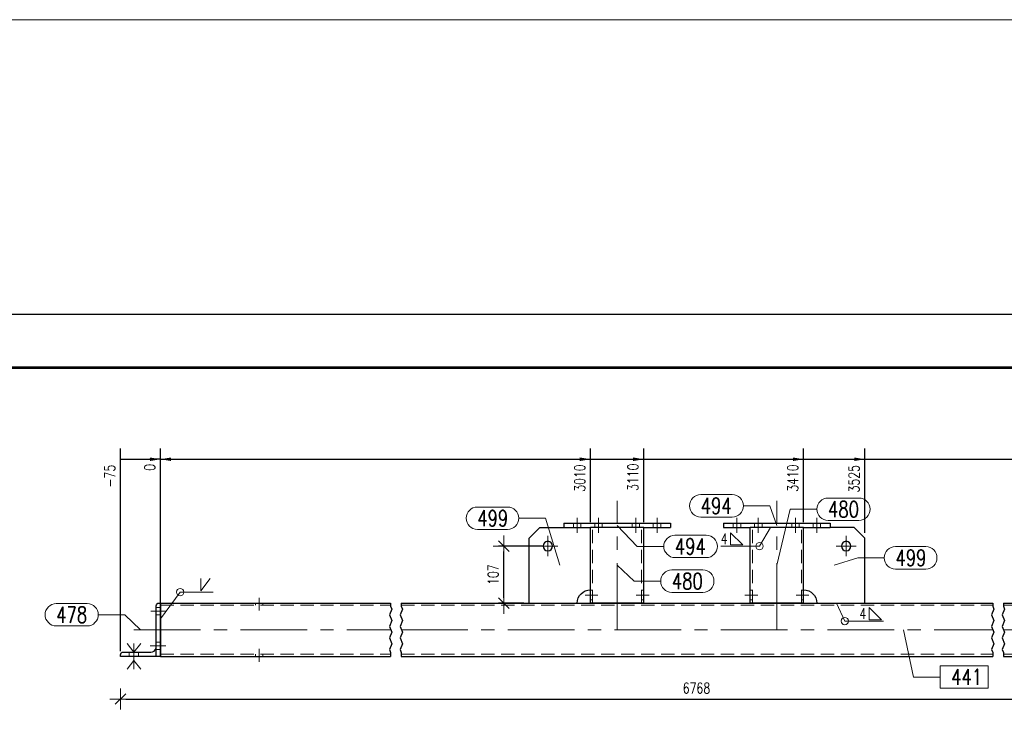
# Model space of a CAD drawing. Header units: millimetres. Extents: x -876 to 136, y 14938 to 15607.
# Tile 17 of 46: x -703 to -518, y 15457 to 15587. Entities that reach past the tile are written whole.
import ezdxf

# ---------------------------------------------------------------- set-up
doc = ezdxf.new("R2010")
doc.units = ezdxf.units.MM
doc.header["$LTSCALE"] = 10
doc.linetypes.add('HIDDEN', pattern=[0.375, 0.25, -0.125])
doc.linetypes.add('MITTE', pattern=[2, 1.25, -0.25, 0.25, -0.25])
doc.layers.get('Defpoints').update_dxf_attribs({"color": 1})
doc.layers.add('_FORMATKA', color=8, linetype='Continuous', plot=False)
for name, color, linetype, lineweight in [('_RAMKA', 7, 'Continuous', 35), ('PS_Bolt', 4, 'Continuous', 13), ('PS_DIM', 4, 'Continuous', 13), ('PS_Hidden', 2, 'HIDDEN', 9), ('PS_Mid', 5, 'MITTE', 15), ('PS_Pos', 1, 'Continuous', 15), ('PS_Shape', 161, 'Continuous', 30), ('PS_SOLID', 7, 'Continuous', 30), ('PS_Weld', 1, 'Continuous', 9)]:
    doc.layers.add(name, color=color, linetype=linetype, lineweight=lineweight)
doc.styles.add('simplex', font='simplex.shx', dxfattribs={"width": 0.75})
doc.dimstyles.new('1_10_GŁ_DS1-LS10', dxfattribs={"dimtxt": 2, "dimasz": 2, "dimexe": 2, "dimexo": 1, "dimgap": 1, "dimtad": 1, "dimjust": 4, "dimdec": 0, "dimlfac": 10, "dimtxsty": 'simplex', "dimblk1": 'NONE', "dimsah": 1, "dimcen": 2, "dimclrd": 256, "dimclre": 256, "dimclrt": 3, "dimadec": 1, "dimazin": 0, "dimtfac": 1, "dimtdec": 0, "dimtmove": 2, "dimatfit": 3, "dimfxl": 1, "dimarcsym": 0})
doc.dimstyles.new('1_10_PRZ', dxfattribs={"dimtxt": 2, "dimasz": 1, "dimexe": 2, "dimexo": 5, "dimgap": 1, "dimtad": 1, "dimdec": 0, "dimlfac": 10, "dimtxsty": 'simplex', "dimblk": 'dimznak', "dimcen": 2, "dimse1": 1, "dimse2": 1, "dimclrt": 3, "dimadec": 1, "dimazin": 0, "dimtfac": 1, "dimtdec": 0, "dimtix": 1, "dimtmove": 2, "dimatfit": 3, "dimldrblk": 'dim-grot', "dimfxl": 1, "dimarcsym": 0})
doc.dimstyles.new('1_10_PRZ_DS1-LS10', dxfattribs={"dimtxt": 2, "dimasz": 1, "dimexe": 2, "dimexo": 5, "dimgap": 1, "dimtad": 1, "dimdec": 0, "dimlfac": 10, "dimtxsty": 'simplex', "dimblk": 'dimznak', "dimcen": 2, "dimse1": 1, "dimse2": 1, "dimclrt": 3, "dimadec": 1, "dimazin": 0, "dimtfac": 1, "dimtdec": 0, "dimtix": 1, "dimtmove": 2, "dimatfit": 3, "dimldrblk": 'dim-grot', "dimfxl": 1, "dimarcsym": 0})
doc.dimstyles.new('1_10_SC', dxfattribs={"dimtxt": 2, "dimasz": 1, "dimexe": 1, "dimexo": 1, "dimgap": 1, "dimtad": 1, "dimdec": 0, "dimlfac": 10, "dimtxsty": 'simplex', "dimblk": 'dimznak', "dimcen": 2, "dimclrd": 256, "dimclre": 256, "dimclrt": 3, "dimadec": 1, "dimazin": 0, "dimtfac": 1, "dimtdec": 0, "dimtix": 1, "dimtmove": 2, "dimatfit": 3, "dimldrblk": 'dim-grot', "dimfxl": 1, "dimarcsym": 0})

# ---------------------------------------------------------------- blocks, each defined once
blk = doc.blocks.new('*D19')
at = {"layer": 'Defpoints', "color": 0, "transparency": 16777216}
for p in [(-676.12, 15504.59), (-683.62, 15467.59), (-676.12, 15467.59)]:
    blk.add_point(p, dxfattribs=at)
at = {"layer": 'PS_DIM', "lineweight": -2, "transparency": 16777216}
for p, q in [((-683.62, 15468.59), (-683.62, 15506.59)), ((-676.12, 15468.59), (-676.12, 15506.59)), ((-683.62, 15504.59), (-678.12, 15504.59))]:
    blk.add_line(p, q, dxfattribs=at)
at = {"layer": 'PS_DIM', "transparency": 16777216}
blk.add_solid([(-678.12, 15504.93), (-678.12, 15504.26), (-676.12, 15504.59)], dxfattribs=at)
at = {"layer": 'PS_DIM', "color": 3, "transparency": 16777216, "insert": (-685.64, 15501.43), "char_height": 2, "attachment_point": 5, "rotation": 90, "style": 'simplex'}
blk.add_mtext('-75', dxfattribs=at)
blk = doc.blocks.new('_None')
blk = doc.blocks.new('*D20')
at = {"layer": 'Defpoints', "color": 0, "transparency": 16777216}
for p in [(-676.12, 15504.59), (-676.12, 15477.59), (-676.12, 15467.59)]:
    blk.add_point(p, dxfattribs=at)
at = {"layer": 'PS_DIM', "lineweight": -2, "transparency": 16777216}
for p, q in [((-676.12, 15478.59), (-676.12, 15506.59)), ((-676.12, 15468.59), (-676.12, 15506.59)), ((-676.12, 15504.59), (-678.12, 15504.59)), ((-674.12, 15504.59), (-672.12, 15504.59))]:
    blk.add_line(p, q, dxfattribs=at)
at = {"layer": 'PS_DIM', "transparency": 16777216}
blk.add_solid([(-674.12, 15504.93), (-674.12, 15504.26), (-676.12, 15504.59)], dxfattribs=at)
at = {"layer": 'PS_DIM', "color": 3, "transparency": 16777216, "insert": (-678.14, 15503.07), "char_height": 2, "attachment_point": 5, "rotation": 90, "style": 'simplex'}
blk.add_mtext('0', dxfattribs=at)
blk = doc.blocks.new('*D21')
at = {"layer": 'Defpoints', "color": 0, "transparency": 16777216}
for p in [(-595.42, 15504.59), (-595.42, 15491.79), (-676.12, 15467.59)]:
    blk.add_point(p, dxfattribs=at)
at = {"layer": 'PS_DIM', "lineweight": -2, "transparency": 16777216}
for p, q in [((-676.12, 15468.59), (-676.12, 15506.59)), ((-595.42, 15492.79), (-595.42, 15506.59)), ((-676.12, 15504.59), (-597.42, 15504.59))]:
    blk.add_line(p, q, dxfattribs=at)
at = {"layer": 'PS_DIM', "transparency": 16777216}
blk.add_solid([(-597.42, 15504.93), (-597.42, 15504.26), (-595.42, 15504.59)], dxfattribs=at)
at = {"layer": 'PS_DIM', "color": 3, "transparency": 16777216, "insert": (-597.44, 15501.07), "char_height": 2, "attachment_point": 5, "rotation": 90, "style": 'simplex'}
blk.add_mtext('3010', dxfattribs=at)
blk = doc.blocks.new('*D22')
at = {"layer": 'Defpoints', "color": 0, "transparency": 16777216}
for p in [(-585.42, 15504.59), (-585.42, 15491.79), (-676.12, 15467.59)]:
    blk.add_point(p, dxfattribs=at)
at = {"layer": 'PS_DIM', "lineweight": -2, "transparency": 16777216}
for p, q in [((-676.12, 15468.59), (-676.12, 15506.59)), ((-585.42, 15492.79), (-585.42, 15506.59)), ((-676.12, 15504.59), (-587.42, 15504.59))]:
    blk.add_line(p, q, dxfattribs=at)
at = {"layer": 'PS_DIM', "transparency": 16777216}
blk.add_solid([(-587.42, 15504.93), (-587.42, 15504.26), (-585.42, 15504.59)], dxfattribs=at)
at = {"layer": 'PS_DIM', "color": 3, "transparency": 16777216, "insert": (-587.44, 15501.22), "char_height": 2, "attachment_point": 5, "rotation": 90, "style": 'simplex'}
blk.add_mtext('3110', dxfattribs=at)
blk = doc.blocks.new('*D23')
at = {"layer": 'Defpoints', "color": 0, "transparency": 16777216}
for p in [(-555.42, 15504.59), (-555.42, 15491.79), (-676.12, 15467.59)]:
    blk.add_point(p, dxfattribs=at)
at = {"layer": 'PS_DIM', "lineweight": -2, "transparency": 16777216}
for p, q in [((-676.12, 15468.59), (-676.12, 15506.59)), ((-555.42, 15492.79), (-555.42, 15506.59)), ((-676.12, 15504.59), (-557.42, 15504.59))]:
    blk.add_line(p, q, dxfattribs=at)
at = {"layer": 'PS_DIM', "transparency": 16777216}
blk.add_solid([(-557.42, 15504.93), (-557.42, 15504.26), (-555.42, 15504.59)], dxfattribs=at)
at = {"layer": 'PS_DIM', "color": 3, "transparency": 16777216, "insert": (-557.44, 15501.07), "char_height": 2, "attachment_point": 5, "rotation": 90, "style": 'simplex'}
blk.add_mtext('3410', dxfattribs=at)
blk = doc.blocks.new('*D24')
at = {"layer": 'Defpoints', "color": 0, "transparency": 16777216}
for p in [(-543.92, 15504.59), (-543.92, 15489.79), (-676.12, 15467.59)]:
    blk.add_point(p, dxfattribs=at)
at = {"layer": 'PS_DIM', "lineweight": -2, "transparency": 16777216}
for p, q in [((-676.12, 15468.59), (-676.12, 15506.59)), ((-543.92, 15490.79), (-543.92, 15506.59)), ((-676.12, 15504.59), (-545.92, 15504.59))]:
    blk.add_line(p, q, dxfattribs=at)
at = {"layer": 'PS_DIM', "transparency": 16777216}
blk.add_solid([(-545.92, 15504.93), (-545.92, 15504.26), (-543.92, 15504.59)], dxfattribs=at)
at = {"layer": 'PS_DIM', "color": 3, "transparency": 16777216, "insert": (-545.94, 15500.93), "char_height": 2, "attachment_point": 5, "rotation": 90, "style": 'simplex'}
blk.add_mtext('3525', dxfattribs=at)
blk = doc.blocks.new('*D25')
at = {"layer": 'Defpoints', "color": 0, "transparency": 16777216}
for p in [(-474.92, 15504.59), (-474.92, 15477.59), (-676.12, 15467.59)]:
    blk.add_point(p, dxfattribs=at)
at = {"layer": 'PS_DIM', "lineweight": -2, "transparency": 16777216}
for p, q in [((-676.12, 15468.59), (-676.12, 15506.59)), ((-474.92, 15478.59), (-474.92, 15506.59)), ((-676.12, 15504.59), (-476.92, 15504.59))]:
    blk.add_line(p, q, dxfattribs=at)
at = {"layer": 'PS_DIM', "transparency": 16777216}
blk.add_solid([(-476.92, 15504.93), (-476.92, 15504.26), (-474.92, 15504.59)], dxfattribs=at)
at = {"layer": 'PS_DIM', "color": 3, "transparency": 16777216, "insert": (-476.94, 15501.07), "char_height": 2, "attachment_point": 5, "rotation": 90, "style": 'simplex'}
blk.add_mtext('6618', dxfattribs=at)
blk = doc.blocks.new('*D26')
at = {"layer": 'Defpoints', "color": 0, "transparency": 16777216}
for p in [(-467.42, 15504.59), (-676.12, 15467.59), (-467.42, 15467.59)]:
    blk.add_point(p, dxfattribs=at)
at = {"layer": 'PS_DIM', "lineweight": -2, "transparency": 16777216}
for p, q in [((-676.12, 15468.59), (-676.12, 15506.59)), ((-467.42, 15468.59), (-467.42, 15506.59)), ((-676.12, 15504.59), (-469.42, 15504.59))]:
    blk.add_line(p, q, dxfattribs=at)
at = {"layer": 'PS_DIM', "transparency": 16777216}
blk.add_solid([(-469.42, 15504.93), (-469.42, 15504.26), (-467.42, 15504.59)], dxfattribs=at)
at = {"layer": 'PS_DIM', "color": 3, "transparency": 16777216, "insert": (-469.44, 15500.93), "char_height": 2, "attachment_point": 5, "rotation": 90, "style": 'simplex'}
blk.add_mtext('6693', dxfattribs=at)
blk = doc.blocks.new('dimznak')
at = {"color": 0}
for points in [[(0, 2), (0, -2)], [(-2, 0), (2, 0)]]:
    blk.add_lwpolyline(points, dxfattribs=at)
at = {"color": 2}
blk.add_lwpolyline([(1, 1), (-1, -1)], dxfattribs=at)
blk = doc.blocks.new('*D27')
at = {"layer": 'Defpoints', "color": 0, "transparency": 16777216}
for p in [(-611.68, 15488.29), (-603.42, 15488.29), (-606.92, 15477.59)]:
    blk.add_point(p, dxfattribs=at)
at = {"layer": 'PS_DIM', "lineweight": -2, "transparency": 16777216}
for p, q in [((-604.42, 15488.29), (-612.68, 15488.29)), ((-611.68, 15478.59), (-611.68, 15487.29)), ((-607.92, 15477.59), (-612.68, 15477.59))]:
    blk.add_line(p, q, dxfattribs=at)
for p, rotation in [((-611.68, 15488.29), 90), ((-611.68, 15477.59), 270)]:
    blk.add_blockref('dimznak', p, dxfattribs=dict(at, rotation=rotation))
at = {"layer": 'PS_DIM', "color": 3, "transparency": 16777216, "insert": (-613.68, 15482.94), "char_height": 2, "attachment_point": 5, "rotation": 90, "style": 'simplex'}
blk.add_mtext('107', dxfattribs=at)
blk = doc.blocks.new('dim-grot')
blk.add_hatch(color=256).paths.add_polyline_path([(0, 0), (-2, 0.5), (-2, -0.5)])
blk.add_lwpolyline([(0, 0), (-2, 0.5), (-2, -0.5), (0, 0)])
blk = doc.blocks.new('*D446')
at = {"color": 252, "lineweight": -2, "transparency": 16777216}
blk.add_line((-997, 649.33), (-3, 649.33), dxfattribs=at)
at = {"layer": 'Defpoints', "color": 0, "transparency": 16777216}
for p in [(0, 649.33), (-1000, 594), (0, 594)]:
    blk.add_point(p, dxfattribs=at)
at = {"color": 252, "lineweight": -2, "transparency": 16777216, "xscale": 3, "yscale": 3, "zscale": 3, "rotation": 180}
blk.add_blockref('dimznak', (-1000, 649.33), dxfattribs=at)
at = {"color": 252, "lineweight": -2, "transparency": 16777216, "xscale": 3, "yscale": 3, "zscale": 3}
blk.add_blockref('dimznak', (0, 649.33), dxfattribs=at)
at = {"color": 252, "transparency": 16777216, "insert": (-500, 659.83), "char_height": 15, "attachment_point": 5, "style": 'simplex'}
blk.add_mtext('1000', dxfattribs=at)
blk = doc.blocks.new('*D427')
at = {"layer": 'Defpoints', "color": 0, "transparency": 16777216}
for p in [(-683.62, 15467.59), (-467.42, 15467.59), (-467.42, 15459.59)]:
    blk.add_point(p, dxfattribs=at)
at = {"layer": 'PS_DIM', "color": 0, "lineweight": -2, "transparency": 16777216}
blk.add_line((-682.62, 15459.59), (-468.42, 15459.59), dxfattribs=at)
at = {"layer": 'PS_DIM', "color": 0, "lineweight": -2, "transparency": 16777216, "rotation": 180}
blk.add_blockref('dimznak', (-683.62, 15459.59), dxfattribs=at)
at = {"layer": 'PS_DIM', "color": 0, "lineweight": -2, "transparency": 16777216}
blk.add_blockref('dimznak', (-467.42, 15459.59), dxfattribs=at)
at = {"layer": 'PS_DIM', "color": 3, "transparency": 16777216, "insert": (-575.52, 15461.63), "char_height": 2, "attachment_point": 5, "style": 'simplex'}
blk.add_mtext('6768', dxfattribs=at)
blk = doc.blocks.new('*X461')
at = {"color": 4, "linetype": 'Continuous'}
for p, q in [((-682.4, 15469.99), (-681.12, 15468.39)), ((-681.12, 15468.39), (-679.84, 15469.99)), ((-681.12, 15469.99), (-681.12, 15465.19)), ((-682.4, 15465.19), (-681.12, 15466.79)), ((-681.12, 15466.79), (-679.84, 15465.19))]:
    blk.add_line(p, q, dxfattribs=at)
blk = doc.blocks.new('*X463')
at = {"color": 4, "linetype": 'Continuous'}
for p, q in [((-682.4, 15469.99), (-681.12, 15468.39)), ((-681.12, 15468.39), (-679.84, 15469.99)), ((-681.12, 15469.99), (-681.12, 15465.19)), ((-682.4, 15465.19), (-681.12, 15466.79)), ((-681.12, 15466.79), (-679.84, 15465.19))]:
    blk.add_line(p, q, dxfattribs=at)
blk = doc.blocks.new('*X464')
at = {"color": 1}
for p, q in [((-632.69, 15476.46), (-633.15, 15475.38)), ((-632.92, 15477.59), (-632.92, 15477.01)), ((-632.92, 15477.01), (-632.69, 15476.46)), ((-630.69, 15476.46), (-631.15, 15475.38)), ((-630.92, 15477.59), (-630.92, 15477.01)), ((-630.92, 15477.01), (-630.69, 15476.46)), ((-519.69, 15476.46), (-520.15, 15475.38)), ((-519.92, 15477.59), (-519.92, 15477.01)), ((-519.92, 15477.01), (-519.69, 15476.46)), ((-517.69, 15476.46), (-518.15, 15475.38)), ((-517.92, 15477.59), (-517.92, 15477.01)), ((-517.92, 15477.01), (-517.69, 15476.46)), ((-633.15, 15475.38), (-632.69, 15474.3)), ((-632.69, 15474.3), (-633.15, 15473.21)), ((-631.15, 15475.38), (-630.69, 15474.3)), ((-630.69, 15474.3), (-631.15, 15473.21)), ((-520.15, 15475.38), (-519.69, 15474.3)), ((-519.69, 15474.3), (-520.15, 15473.21)), ((-518.15, 15475.38), (-517.69, 15474.3)), ((-517.69, 15474.3), (-518.15, 15473.21)), ((-633.15, 15473.21), (-632.69, 15472.13)), ((-631.15, 15473.21), (-630.69, 15472.13)), ((-520.15, 15473.21), (-519.69, 15472.13)), ((-518.15, 15473.21), (-517.69, 15472.13)), ((-632.69, 15472.13), (-633.15, 15471.05)), ((-633.15, 15471.05), (-632.69, 15469.96)), ((-630.69, 15472.13), (-631.15, 15471.05)), ((-631.15, 15471.05), (-630.69, 15469.96)), ((-519.69, 15472.13), (-520.15, 15471.05)), ((-520.15, 15471.05), (-519.69, 15469.96)), ((-517.69, 15472.13), (-518.15, 15471.05)), ((-518.15, 15471.05), (-517.69, 15469.96)), ((-632.69, 15469.96), (-633.15, 15468.88)), ((-633.15, 15468.88), (-632.92, 15468.34)), ((-630.69, 15469.96), (-631.15, 15468.88)), ((-631.15, 15468.88), (-630.92, 15468.34)), ((-519.69, 15469.96), (-520.15, 15468.88)), ((-520.15, 15468.88), (-519.92, 15468.34)), ((-517.69, 15469.96), (-518.15, 15468.88)), ((-518.15, 15468.88), (-517.92, 15468.34)), ((-632.92, 15468.34), (-632.92, 15467.59)), ((-630.92, 15468.34), (-630.92, 15467.59)), ((-519.92, 15468.34), (-519.92, 15467.59)), ((-517.92, 15468.34), (-517.92, 15467.59))]:
    blk.add_line(p, q, dxfattribs=at)
at = {"layer": 'PS_Hidden', "color": 2, "linetype": 'HIDDEN'}
for p, q in [((-598.62, 15492.59), (-598.62, 15491.79)), ((-597.22, 15492.59), (-597.22, 15491.79)), ((-594.62, 15491.79), (-594.62, 15492.59)), ((-593.22, 15491.79), (-593.22, 15492.59)), ((-587.62, 15491.79), (-587.62, 15492.59)), ((-586.22, 15491.79), (-586.22, 15492.59)), ((-583.62, 15492.59), (-583.62, 15491.79)), ((-582.22, 15492.59), (-582.22, 15491.79)), ((-568.62, 15492.59), (-568.62, 15491.79)), ((-567.22, 15492.59), (-567.22, 15491.79)), ((-564.62, 15491.79), (-564.62, 15492.59)), ((-563.22, 15491.79), (-563.22, 15492.59)), ((-557.62, 15491.79), (-557.62, 15492.59)), ((-556.22, 15491.79), (-556.22, 15492.59)), ((-553.62, 15492.59), (-553.62, 15491.79)), ((-552.22, 15492.59), (-552.22, 15491.79)), ((-595.02, 15477.59), (-595.02, 15491.79)), ((-585.82, 15477.59), (-585.82, 15491.79)), ((-565.02, 15477.59), (-565.02, 15491.79)), ((-555.82, 15477.59), (-555.82, 15491.79)), ((-595.42, 15479.99), (-595.02, 15479.99)), ((-585.82, 15479.99), (-585.42, 15479.99)), ((-565.42, 15479.99), (-565.02, 15479.99)), ((-555.82, 15479.99), (-555.42, 15479.99)), ((-595.42, 15478.19), (-595.02, 15478.19)), ((-585.82, 15478.19), (-585.42, 15478.19)), ((-565.42, 15478.19), (-565.02, 15478.19)), ((-555.82, 15478.19), (-555.42, 15478.19)), ((-676.92, 15476.79), (-676.12, 15476.79)), ((-676.12, 15477.19), (-632.92, 15477.19)), ((-658.32, 15477.59), (-658.32, 15477.19)), ((-656.92, 15477.59), (-656.92, 15477.19)), ((-630.92, 15477.19), (-519.92, 15477.19)), ((-517.92, 15477.19), (-474.92, 15477.19)), ((-676.92, 15475.39), (-676.12, 15475.39)), ((-677.05, 15468.89), (-676.92, 15468.89)), ((-676.92, 15470.29), (-676.12, 15470.29)), ((-676.92, 15468.89), (-676.12, 15468.89)), ((-682.02, 15467.59), (-682.02, 15468.39)), ((-680.22, 15467.59), (-680.22, 15468.39)), ((-676.12, 15467.99), (-632.92, 15467.99)), ((-658.32, 15467.59), (-658.32, 15467.99)), ((-656.92, 15467.59), (-656.92, 15467.99)), ((-630.92, 15467.99), (-519.92, 15467.99)), ((-517.92, 15467.99), (-474.92, 15467.99))]:
    blk.add_line(p, q, dxfattribs=at)
at = {"layer": 'PS_Mid', "color": 5, "linetype": 'MITTE'}
for p, q in [((-590.42, 15472.59), (-590.42, 15496.79)), ((-560.42, 15472.59), (-560.42, 15496.79)), ((-597.92, 15490.79), (-597.92, 15493.59)), ((-597.92, 15490.79), (-597.92, 15493.59)), ((-593.92, 15493.59), (-593.92, 15490.79)), ((-593.92, 15493.59), (-593.92, 15490.79)), ((-586.92, 15493.59), (-586.92, 15490.79)), ((-586.92, 15493.59), (-586.92, 15490.79)), ((-582.92, 15490.79), (-582.92, 15493.59)), ((-582.92, 15490.79), (-582.92, 15493.59)), ((-567.92, 15490.79), (-567.92, 15493.59)), ((-567.92, 15490.79), (-567.92, 15493.59)), ((-563.92, 15493.59), (-563.92, 15490.79)), ((-563.92, 15493.59), (-563.92, 15490.79)), ((-556.92, 15493.59), (-556.92, 15490.79)), ((-556.92, 15493.59), (-556.92, 15490.79)), ((-552.92, 15490.79), (-552.92, 15493.59)), ((-552.92, 15490.79), (-552.92, 15493.59)), ((-603.42, 15490.19), (-603.42, 15486.39)), ((-547.42, 15490.19), (-547.42, 15486.39)), ((-601.52, 15488.29), (-605.32, 15488.29)), ((-545.52, 15488.29), (-549.32, 15488.29)), ((-657.62, 15476.19), (-657.62, 15478.59)), ((-657.62, 15476.19), (-657.62, 15478.59)), ((-594.02, 15479.09), (-596.42, 15479.09)), ((-594.02, 15479.09), (-596.42, 15479.09)), ((-584.42, 15479.09), (-586.82, 15479.09)), ((-584.42, 15479.09), (-586.82, 15479.09)), ((-564.02, 15479.09), (-566.42, 15479.09)), ((-564.02, 15479.09), (-566.42, 15479.09)), ((-554.42, 15479.09), (-556.82, 15479.09)), ((-554.42, 15479.09), (-556.82, 15479.09)), ((-675.12, 15476.09), (-677.92, 15476.09)), ((-675.12, 15476.09), (-677.92, 15476.09)), ((-681.12, 15472.59), (-632.92, 15472.59)), ((-679.87, 15472.59), (-679.87, 15472.59)), ((-630.92, 15472.59), (-519.92, 15472.59)), ((-517.92, 15472.59), (-469.92, 15472.59)), ((-681.12, 15469.39), (-681.12, 15466.59)), ((-681.12, 15469.39), (-681.12, 15466.59)), ((-675.12, 15469.59), (-678.06, 15469.59)), ((-675.12, 15469.59), (-677.92, 15469.59)), ((-657.62, 15468.99), (-657.62, 15466.59)), ((-657.62, 15468.99), (-657.62, 15466.59))]:
    blk.add_line(p, q, dxfattribs=at)
at = {"layer": 'PS_SOLID', "color": 7, "linetype": 'Continuous'}
for p, q in [((-600.42, 15492.59), (-600.42, 15491.79)), ((-600.42, 15492.59), (-580.42, 15492.59)), ((-580.42, 15492.59), (-580.42, 15491.79)), ((-570.42, 15492.59), (-570.42, 15491.79)), ((-570.42, 15492.59), (-550.42, 15492.59)), ((-550.42, 15492.59), (-550.42, 15491.79)), ((-604.92, 15491.79), (-606.92, 15489.79)), ((-604.92, 15491.79), (-600.42, 15491.79)), ((-600.42, 15491.79), (-595.42, 15491.79)), ((-595.42, 15477.59), (-595.42, 15491.79)), ((-585.42, 15491.79), (-595.42, 15491.79)), ((-585.42, 15491.79), (-580.42, 15491.79)), ((-585.42, 15477.59), (-585.42, 15491.79)), ((-570.42, 15491.79), (-565.42, 15491.79)), ((-565.42, 15477.59), (-565.42, 15491.79)), ((-555.42, 15491.79), (-565.42, 15491.79)), ((-555.42, 15477.59), (-555.42, 15491.79)), ((-555.42, 15491.79), (-550.42, 15491.79)), ((-545.92, 15491.79), (-550.42, 15491.79)), ((-543.92, 15489.79), (-545.92, 15491.79)), ((-606.92, 15477.59), (-606.92, 15489.79)), ((-543.92, 15477.59), (-543.92, 15489.79)), ((-676.92, 15467.59), (-676.92, 15477.09)), ((-676.42, 15477.59), (-676.12, 15477.59)), ((-676.12, 15477.59), (-676.12, 15467.59)), ((-676.12, 15467.59), (-676.12, 15477.59)), ((-676.12, 15477.59), (-632.92, 15477.59)), ((-630.92, 15477.59), (-519.92, 15477.59)), ((-585.42, 15477.59), (-595.42, 15477.59)), ((-555.42, 15477.59), (-565.42, 15477.59)), ((-517.92, 15477.59), (-474.92, 15477.59)), ((-676.96, 15469.12), (-676.96, 15469.13)), ((-676.96, 15469.13), (-676.96, 15469.13)), ((-676.96, 15469.13), (-676.95, 15469.13)), ((-676.96, 15469.11), (-676.96, 15469.12)), ((-676.96, 15469.12), (-676.96, 15469.12)), ((-676.96, 15469.1), (-676.96, 15469.11)), ((-676.96, 15469.11), (-676.96, 15469.11)), ((-676.96, 15469.11), (-676.96, 15469.11)), ((-676.92, 15469.1), (-676.96, 15469.1)), ((-676.95, 15469.17), (-676.94, 15469.18)), ((-676.95, 15469.16), (-676.95, 15469.17)), ((-676.95, 15469.17), (-676.95, 15469.17)), ((-676.95, 15469.15), (-676.95, 15469.16)), ((-676.95, 15469.16), (-676.95, 15469.16)), ((-676.95, 15469.14), (-676.95, 15469.15)), ((-676.95, 15469.15), (-676.95, 15469.15)), ((-676.95, 15469.15), (-676.95, 15469.15)), ((-676.95, 15469.13), (-676.95, 15469.14)), ((-676.95, 15469.14), (-676.95, 15469.14)), ((-676.94, 15469.22), (-676.93, 15469.23)), ((-676.94, 15469.21), (-676.94, 15469.22)), ((-676.94, 15469.22), (-676.94, 15469.22)), ((-676.94, 15469.2), (-676.94, 15469.21)), ((-676.94, 15469.21), (-676.94, 15469.21)), ((-676.94, 15469.19), (-676.94, 15469.2)), ((-676.94, 15469.2), (-676.94, 15469.2)), ((-676.94, 15469.18), (-676.94, 15469.19)), ((-676.94, 15469.19), (-676.94, 15469.19)), ((-676.94, 15469.19), (-676.94, 15469.19)), ((-676.94, 15469.18), (-676.94, 15469.18)), ((-676.93, 15469.29), (-676.92, 15469.3)), ((-676.93, 15469.28), (-676.93, 15469.29)), ((-676.93, 15469.29), (-676.93, 15469.29)), ((-676.93, 15469.27), (-676.93, 15469.28)), ((-676.93, 15469.28), (-676.93, 15469.28)), ((-676.93, 15469.26), (-676.93, 15469.27)), ((-676.93, 15469.27), (-676.93, 15469.27)), ((-676.93, 15469.25), (-676.93, 15469.26)), ((-676.93, 15469.26), (-676.93, 15469.26)), ((-676.93, 15469.24), (-676.93, 15469.25)), ((-676.93, 15469.25), (-676.93, 15469.25)), ((-676.93, 15469.25), (-676.93, 15469.25)), ((-676.93, 15469.23), (-676.93, 15469.24)), ((-676.93, 15469.24), (-676.93, 15469.24)), ((-676.93, 15469.23), (-676.93, 15469.23)), ((-676.92, 15469.38), (-676.92, 15469.39)), ((-676.92, 15469.39), (-676.92, 15469.39)), ((-676.92, 15469.39), (-676.92, 15469.39)), ((-676.92, 15469.37), (-676.92, 15469.38)), ((-676.92, 15469.38), (-676.92, 15469.38)), ((-676.92, 15469.36), (-676.92, 15469.37)), ((-676.92, 15469.37), (-676.92, 15469.37)), ((-676.92, 15469.35), (-676.92, 15469.36)), ((-676.92, 15469.36), (-676.92, 15469.36)), ((-676.92, 15469.34), (-676.92, 15469.35)), ((-676.92, 15469.35), (-676.92, 15469.35)), ((-676.92, 15469.33), (-676.92, 15469.34)), ((-676.92, 15469.34), (-676.92, 15469.34)), ((-676.92, 15469.32), (-676.92, 15469.33)), ((-676.92, 15469.33), (-676.92, 15469.33)), ((-676.92, 15469.31), (-676.92, 15469.32)), ((-676.92, 15469.3), (-676.92, 15469.31)), ((-676.92, 15469.31), (-676.92, 15469.31)), ((-676.92, 15469.3), (-676.92, 15469.3)), ((-683.62, 15467.59), (-683.62, 15467.89)), ((-676.92, 15467.59), (-683.62, 15467.59)), ((-683.12, 15468.39), (-677.92, 15468.39)), ((-676.12, 15467.59), (-676.92, 15467.59)), ((-676.12, 15467.59), (-632.92, 15467.59)), ((-630.92, 15467.59), (-519.92, 15467.59)), ((-517.92, 15467.59), (-474.92, 15467.59))]:
    blk.add_line(p, q, dxfattribs=at)
at = {"layer": 'PS_SOLID', "color": 7, "extrusion": (0, 0, -1)}
for centre in [(603.42, 15488.29), (547.42, 15488.29)]:
    blk.add_circle(centre, 0.9, dxfattribs=at)
at = {"layer": 'PS_SOLID', "extrusion": (0, 0, -1)}
for centre, radius, start, end in [((595.42, 15477.59), 2.5, 0, 90), ((555.42, 15477.59), 2.5, 90, 180), ((676.42, 15477.09), 0.5, 0, 90), ((683.12, 15467.89), 0.5, 0, 90)]:
    blk.add_arc(centre, radius, start, end, dxfattribs=at)
at = {"layer": 'PS_SOLID'}
blk.add_arc((-677.92, 15469.39), 1, 270, 343.1482, dxfattribs=at)
blk = doc.blocks.new('*X467')
at = {"color": 1}
for p, q in [((-536.69, 15472.59, 0.8), (-534.8, 15463.72, 0.8)), ((-520.77, 15465.82, 0.8), (-529.8, 15465.82, 0.8)), ((-529.8, 15465.82, 0.8), (-529.8, 15461.62, 0.8)), ((-520.77, 15461.62, 0.8), (-520.77, 15465.82, 0.8)), ((-534.8, 15463.72, 0.8), (-529.8, 15463.72, 0.8)), ((-529.8, 15461.62, 0.8), (-520.77, 15461.62, 0.8))]:
    blk.add_line(p, q, dxfattribs=at)
at = {"color": 30, "style": 'simplex', "width": 0.75}
blk.add_text('441', height=3, dxfattribs=at).set_placement((-527.7, 15462.22, 0.8))
blk = doc.blocks.new('*X468')
at = {"color": 1}
for p, q in [((-590.42, 15484.69, 0.8), (-587.23, 15481.71, 0.8)), ((-580.13, 15483.81, 0.8), (-574.34, 15483.81, 0.8)), ((-587.23, 15481.71, 0.8), (-582.23, 15481.71, 0.8)), ((-580.13, 15479.61, 0.8), (-574.34, 15479.61, 0.8))]:
    blk.add_line(p, q, dxfattribs=at)
for centre, start, end in [((-580.13, 15481.71, 0.8), 90, 270), ((-574.34, 15481.71, 0.8), 270, 90)]:
    blk.add_arc(centre, 2.1, start, end, dxfattribs=at)
at = {"color": 30, "style": 'simplex', "width": 0.75}
blk.add_text('480', height=3, dxfattribs=at).set_placement((-580.13, 15480.21, 0.8))
blk = doc.blocks.new('*X469')
at = {"color": 1}
for p, q in [((-550.82, 15497.31, 0.8), (-545.03, 15497.31, 0.8)), ((-560.42, 15484.69, 0.8), (-557.92, 15495.21, 0.8)), ((-557.92, 15495.21, 0.8), (-552.92, 15495.21, 0.8)), ((-550.82, 15493.11, 0.8), (-545.03, 15493.11, 0.8))]:
    blk.add_line(p, q, dxfattribs=at)
for centre, start, end in [((-550.82, 15495.21, 0.8), 90, 270), ((-545.03, 15495.21, 0.8), 270, 90)]:
    blk.add_arc(centre, 2.1, start, end, dxfattribs=at)
at = {"color": 30, "style": 'simplex', "width": 0.75}
blk.add_text('480', height=3, dxfattribs=at).set_placement((-550.82, 15493.71, 0.8))
blk = doc.blocks.new('*X470')
at = {"color": 1}
for p, q in [((-574.71, 15497.95, 0.8), (-568.82, 15497.95, 0.8)), ((-566.72, 15495.85, 0.8), (-561.72, 15495.85, 0.8)), ((-560.42, 15492.19, 0.8), (-561.72, 15495.85, 0.8)), ((-574.71, 15493.75, 0.8), (-568.82, 15493.75, 0.8))]:
    blk.add_line(p, q, dxfattribs=at)
for centre, start, end in [((-574.71, 15495.85, 0.8), 90, 270), ((-568.82, 15495.85, 0.8), 270, 90)]:
    blk.add_arc(centre, 2.1, start, end, dxfattribs=at)
at = {"color": 30, "style": 'simplex', "width": 0.75}
blk.add_text('494', height=3, dxfattribs=at).set_placement((-574.71, 15494.35, 0.8))
blk = doc.blocks.new('*X471')
at = {"color": 1}
for p, q in [((-590.42, 15492.19, 0.8), (-586.66, 15488.24, 0.8)), ((-579.56, 15490.34, 0.8), (-573.67, 15490.34, 0.8)), ((-586.66, 15488.24, 0.8), (-581.66, 15488.24, 0.8)), ((-579.56, 15486.14, 0.8), (-573.67, 15486.14, 0.8))]:
    blk.add_line(p, q, dxfattribs=at)
for centre, start, end in [((-579.56, 15488.24, 0.8), 90, 270), ((-573.67, 15488.24, 0.8), 270, 90)]:
    blk.add_arc(centre, 2.1, start, end, dxfattribs=at)
at = {"color": 30, "style": 'simplex', "width": 0.75}
blk.add_text('494', height=3, dxfattribs=at).set_placement((-579.56, 15486.74, 0.8))
blk = doc.blocks.new('*X472')
at = {"color": 1}
for p, q in [((-538.16, 15488.19, 0.8), (-532.48, 15488.19, 0.8)), ((-549.67, 15484.69, 0.8), (-545.26, 15486.09, 0.8)), ((-545.26, 15486.09, 0.8), (-540.26, 15486.09, 0.8)), ((-538.16, 15483.99, 0.8), (-532.48, 15483.99, 0.8))]:
    blk.add_line(p, q, dxfattribs=at)
for centre, start, end in [((-538.16, 15486.09, 0.8), 90, 270), ((-532.48, 15486.09, 0.8), 270, 90)]:
    blk.add_arc(centre, 2.1, start, end, dxfattribs=at)
at = {"color": 30, "style": 'simplex', "width": 0.75}
blk.add_text('499', height=3, dxfattribs=at).set_placement((-538.16, 15484.59, 0.8))
blk = doc.blocks.new('*X473')
at = {"color": 1}
for p, q in [((-616.65, 15495.62, 0.8), (-610.97, 15495.62, 0.8)), ((-608.87, 15493.52, 0.8), (-603.87, 15493.52, 0.8)), ((-601.17, 15484.69, 0.8), (-603.87, 15493.52, 0.8)), ((-616.65, 15491.42, 0.8), (-610.97, 15491.42, 0.8))]:
    blk.add_line(p, q, dxfattribs=at)
for centre, start, end in [((-616.65, 15493.52, 0.8), 90, 270), ((-610.97, 15493.52, 0.8), 270, 90)]:
    blk.add_arc(centre, 2.1, start, end, dxfattribs=at)
at = {"color": 30, "style": 'simplex', "width": 0.75}
blk.add_text('499', height=3, dxfattribs=at).set_placement((-616.65, 15492.02, 0.8))
blk = doc.blocks.new('*X474')
at = {"color": 1}
for p, q in [((-695.68, 15477.51, 0.8), (-689.9, 15477.51, 0.8)), ((-687.8, 15475.41, 0.8), (-682.8, 15475.41, 0.8)), ((-679.87, 15472.59, 0.8), (-682.8, 15475.41, 0.8)), ((-695.68, 15473.31, 0.8), (-689.9, 15473.31, 0.8))]:
    blk.add_line(p, q, dxfattribs=at)
for centre, start, end in [((-695.68, 15475.41, 0.8), 90, 270), ((-689.9, 15475.41, 0.8), 270, 90)]:
    blk.add_arc(centre, 2.1, start, end, dxfattribs=at)
at = {"color": 30, "style": 'simplex', "width": 0.75}
blk.add_text('478', height=3, dxfattribs=at).set_placement((-695.68, 15473.91, 0.8))
blk = doc.blocks.new('*X926')
at = {"color": 3}
for q in [(-668.53, 15482.19), (-666.8, 15482.19)]:
    blk.add_line((-668.53, 15479.89), q, dxfattribs=at)
at = {"color": 9}
for p, q in [((-676.12, 15474.63, 0.8), (-672.44, 15479.66)), ((-672.44, 15479.66), (-666.23, 15479.66))]:
    blk.add_line(p, q, dxfattribs=at)
blk.add_circle((-672.44, 15479.66), 0.69, dxfattribs=at)
blk = doc.blocks.new('*X931')
at = {"color": 3}
for p, q in [((-566.82, 15488.51), (-569.12, 15490.81)), ((-569.12, 15490.81), (-569.12, 15488.51)), ((-569.12, 15488.51), (-566.82, 15488.51))]:
    blk.add_line(p, q, dxfattribs=at)
at = {"color": 9}
for p in [(-561.65, 15491.79), (-570.96, 15488.28)]:
    blk.add_line(p, (-563.68, 15488.28), dxfattribs=at)
blk.add_circle((-563.68, 15488.28), 0.69, dxfattribs=at)
at = {"color": 2, "style": 'simplex', "width": 0.75}
blk.add_text('4', height=2, dxfattribs=at).set_placement((-570.96, 15488.68))
blk = doc.blocks.new('*X932')
at = {"color": 9}
for p, q in [((-549.21, 15477.59), (-547.69, 15474.22)), ((-547.69, 15474.22), (-540.41, 15474.22))]:
    blk.add_line(p, q, dxfattribs=at)
at = {"color": 3}
for p, q in [((-540.79, 15474.45), (-543.09, 15476.75)), ((-543.09, 15476.75), (-543.09, 15474.45)), ((-543.09, 15474.45), (-540.79, 15474.45))]:
    blk.add_line(p, q, dxfattribs=at)
at = {"color": 9}
blk.add_circle((-547.69, 15474.22), 0.69, dxfattribs=at)
at = {"color": 2, "style": 'simplex', "width": 0.75}
blk.add_text('4', height=2, dxfattribs=at).set_placement((-544.93, 15474.62))
blk = doc.blocks.new('*U444')
at = {"layer": '_FORMATKA', "lineweight": -3}
blk.add_lwpolyline([(-1000, 0), (0, 0), (0, 594), (-1000, 594)], close=True, dxfattribs=at)
at = {"layer": '_RAMKA', "lineweight": -3, "const_width": 0.5}
blk.add_lwpolyline([(-970, 10), (-10, 10), (-10, 584), (-970, 584)], close=True, dxfattribs=at)
dim = blk.add_linear_dim(base=(0, 649.33), p1=(-1000, 594), p2=(0, 594), dimstyle='1_10_PRZ', override={"dimscale": 3, "dimtxt": 5, "dimlfac": 1, "dimclrd": 252, "dimclrt": 252})
dim.commit()
dim.dimension.update_dxf_attribs({"geometry": '*D446', "text_midpoint": (-500, 659.83)})

msp = doc.modelspace()

# ---------------------------------------------------------------- block references
at = {"layer": 'PS_Bolt', "color": 4}
for name in ['*X461', '*X463']:
    msp.add_blockref(name, (0, 0), dxfattribs=at)
at = {"layer": 'PS_DIM'}
msp.add_blockref('*U444', (130.26, 14937.77), dxfattribs=at)
at = {"layer": 'PS_Pos'}
for name in ['*X470', '*X469', '*X473', '*X471', '*X472', '*X468', '*X474', '*X467']:
    msp.add_blockref(name, (0, 0), dxfattribs=at)
at = {"layer": 'PS_Shape', "color": 20}
msp.add_blockref('*X464', (0, 0), dxfattribs=at)
at = {"layer": 'PS_Weld'}
for name in ['*X931', '*X926', '*X932']:
    msp.add_blockref(name, (0, 0), dxfattribs=at)

# ---------------------------------------------------------------- dimensions: what is measured, and where the dimension line sits
at = {"layer": 'PS_DIM'}
for base, p1, p2, text, picture, middle in [((-676.12, 15504.59, 0.8), (-683.62, 15467.59, 0.8), (-676.12, 15467.59, 0.8), '-75', '*D19', (-685.64, 15501.43, 0.8)), ((-676.12, 15504.59, 0.8), (-676.12, 15477.59, 0.8), (-676.12, 15467.59, 0.8), '0', '*D20', (-678.14, 15503.07, 0.8)), ((-595.42, 15504.59, 0.8), (-676.12, 15467.59, 0.8), (-595.42, 15491.79, 0.8), '3010', '*D21', (-597.44, 15501.07, 0.8)), ((-585.42, 15504.59, 0.8), (-676.12, 15467.59, 0.8), (-585.42, 15491.79, 0.8), '3110', '*D22', (-587.44, 15501.22, 0.8)), ((-555.42, 15504.59, 0.8), (-676.12, 15467.59, 0.8), (-555.42, 15491.79, 0.8), '3410', '*D23', (-557.44, 15501.07, 0.8)), ((-543.92, 15504.59, 0.8), (-676.12, 15467.59, 0.8), (-543.92, 15489.79, 0.8), '3525', '*D24', (-545.94, 15500.93, 0.8)), ((-474.92, 15504.59, 0.8), (-676.12, 15467.59, 0.8), (-474.92, 15477.59, 0.8), '6618', '*D25', (-476.94, 15501.07, 0.8)), ((-467.42, 15504.59, 0.8), (-676.12, 15467.59, 0.8), (-467.42, 15467.59, 0.8), '6693', '*D26', (-469.44, 15500.93, 0.8))]:
    dim = msp.add_linear_dim(base=base, p1=p1, p2=p2, text=text, dimstyle='1_10_GŁ_DS1-LS10', dxfattribs=at)
    dim.commit()
    dim.dimension.update_dxf_attribs({"geometry": picture, "text_midpoint": middle, "dimtype": 128, "text_rotation": 90})
dim = msp.add_linear_dim(base=(-611.68, 15488.29, 0.8), p1=(-606.92, 15477.59, 0.8), p2=(-603.42, 15488.29, 0.8), angle=90, dimstyle='1_10_SC', dxfattribs=at)
dim.commit()
dim.dimension.update_dxf_attribs({"geometry": '*D27', "text_midpoint": (-613.68, 15482.94, 0.8)})
dim = msp.add_linear_dim(base=(-467.42, 15459.59, 0.8), p1=(-683.62, 15467.59, 0.8), p2=(-467.42, 15467.59, 0.8), text='6768', dimstyle='1_10_PRZ_DS1-LS10', dxfattribs=at)
dim.commit()
dim.dimension.update_dxf_attribs({"geometry": '*D427', "text_midpoint": (-575.52, 15461.63, 0.8), "dimtype": 128})

doc.saveas('drawing.dxf')
